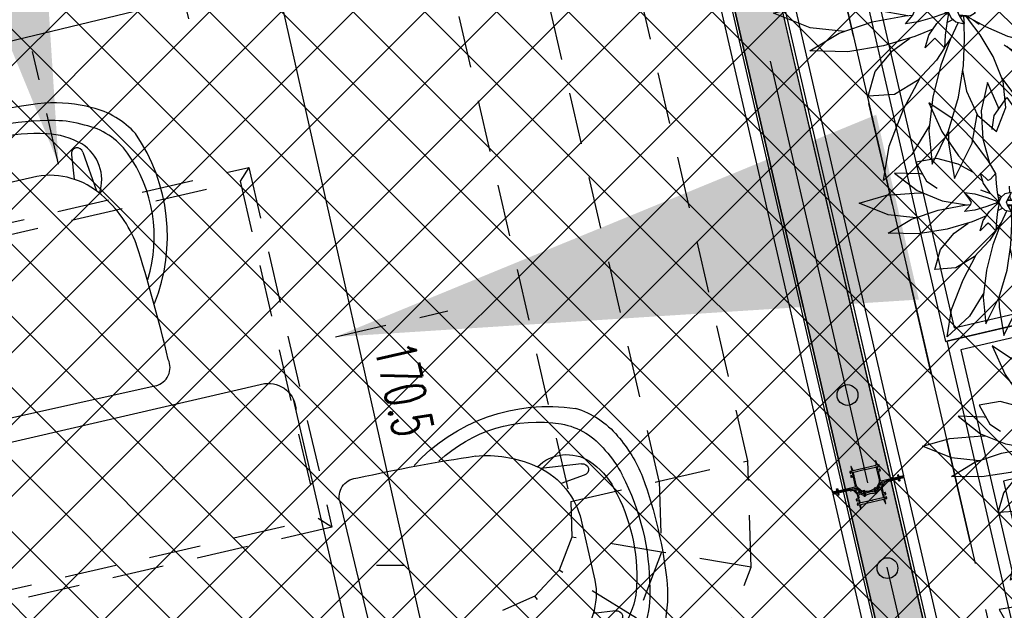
# Model space of a CAD drawing. Header units: centimetres. Extents: x -15121 to 17422, y -60492 to 0.
# Tile 210 of 256: x 2453 to 2623, y -30089 to -29987. Entities that reach past the tile are written whole.
import ezdxf
from ezdxf.enums import TextEntityAlignment as Align

# ---------------------------------------------------------------- set-up
doc = ezdxf.new("R2010")
doc.units = ezdxf.units.CM
doc.header["$LTSCALE"] = 60
for name, pattern in [('CENTER', [2, 1.25, -0.25, 0.25, -0.25]), ('DP', [0.5, 0.3, -0.2]), ('IZD', [0.3, 0.15, -0.15]), ('MP', [0.25, 0.15, -0.1])]:
    doc.linetypes.add(name, pattern=pattern)
for name, color, linetype in [('AIKA KLIMATYZACJA2', 5, 'Continuous'), ('AIKA lampy restauracja wymiarowanie', 7, 'Continuous'), ('AIKA meble2', 8, 'Continuous'), ('AIKA oprawy', 2, 'Continuous'), ('AIKA sufity podwieszane', 8, 'Continuous'), ('AIKA szyny w podłodze', 3, 'Continuous'), ('AIKA wymiarowanie ogólne rzut2', 7, 'Continuous'), ('AIKA zieleń', 8, 'Continuous'), ('AIKA ŚCIANA2', 8, 'Continuous'), ('AIKA ścianki mobilne', 7, 'Continuous'), ('L-AXIS', 10, 'CENTER'), ('podciagi i nadproza', 7, 'DP'), ('słupy', 1, 'Continuous')]:
    doc.layers.add(name, color=color, linetype=linetype)
doc.styles.add('FDBES', font='simplex.shx')
doc.styles.add('normalnysimplex', font='simplex.shx', dxfattribs={"width": 0.85})
doc.styles.add('wymiar', font='txt.shx', dxfattribs={"width": 0.6})
doc.dimstyles.new('Dwudziestka', dxfattribs={"dimtxt": 7, "dimasz": 0.7, "dimexe": 5, "dimexo": 0, "dimgap": 2.5, "dimtad": 1, "dimtoh": 1, "dimdec": 3, "dimrnd": 0.5, "dimdsep": 46, "dimtxsty": 'wymiar', "dimblk": 'znacznik', "dimcen": 0, "dimdle": 5, "dimse1": 1, "dimse2": 1, "dimclrd": 256, "dimclre": 256, "dimclrt": 256, "dimadec": 0, "dimazin": 0, "dimtfac": 0.4, "dimtdec": 3, "dimtix": 1, "dimtofl": 0, "dimtmove": 2, "dimatfit": 3, "dimldrblk": 'znacznik', "dimfxl": 1, "dimtolj": 1, "dimarcsym": 0})
doc.dimstyles.new('FDBES', dxfattribs={"dimscale": 50, "dimtxt": 4, "dimasz": 2.5, "dimexe": 0.8, "dimexo": 2, "dimgap": 1, "dimtad": 1, "dimdsep": 46, "dimtxsty": 'FDBES', "dimcen": 2.5, "dimclrd": 4, "dimclre": 5, "dimadec": 0, "dimazin": 0, "dimtfac": 1, "dimtmove": 0, "dimatfit": 3, "dimfxl": 1, "dimarcsym": 0})

# ---------------------------------------------------------------- blocks, each defined once
blk = doc.blocks.new('SL podciągi restauracja')
at = {"layer": 'podciagi i nadproza'}
blk.add_lwpolyline([(2000.73, -27243.02), (2138.4, -27839.34), (2099.42, -27848.34), (1961.75, -27252.02), (2000.73, -27243.02)], dxfattribs=at)
at = {"layer": 'słupy', "color": 4, "linetype": 'IZD'}
blk.add_lwpolyline([(2036.36, -27539.61), (2059.74, -27534.21), (2054.34, -27510.83), (2030.96, -27516.23)], close=True, dxfattribs=at)
blk = doc.blocks.new('SL krzesło')
at = {"layer": 'AIKA meble2'}
for p, q in [((-14.08, 42.17), (-14.85, 35.66)), ((-12.08, 42.17), (-11.63, 38.3)), ((12.08, 42.17), (11.59, 37.94)), ((14.08, 42.17), (14.91, 35.1))]:
    blk.add_line(p, q, dxfattribs=at)
at = {"layer": 'AIKA meble2', "transparency": 33554610}
for p, q in [((5.4, 39.89), (-5.27, 39.89)), ((17.36, -0.11), (-17.36, 0.11))]:
    blk.add_line(p, q, dxfattribs=at)
for centre, radius, start, end in [((-5.72, 27.41), 24.84, 98.7852, 118.035), ((-5.72, 27.41), 24.84, 98.7852, 118.035), ((5.72, 27.41), 24.84, 61.965, 81.2148), ((5.72, 27.41), 24.84, 61.965, 81.2148), ((-10.67, 35.99), 14.95, 116.7532, 150.8291), ((-6.35, 30.72), 18.39, 100.2359, 119.6737), ((6.35, 30.72), 18.39, 60.3263, 76.546), ((10.67, 35.99), 14.95, 29.1709, 63.2468), ((-10.09, 35.33), 12.57, 115.2509, 156.7145), ((10.09, 35.33), 12.57, 23.2855, 64.7491), ((5.69, 31.74), 31.59, 158.5672, 214.5654), ((-5.69, 31.74), 31.59, 325.4346, 21.4328), ((1.56, 30.77), 25.07, 157.6728, 210.1782), ((-5.61, 27.7), 12.2, 88.4292, 145.8426), ((4.52, 26.3), 13.62, 35.6632, 86.2909), ((-1.56, 30.77), 25.07, 329.8218, 22.3272), ((0.9, 22.09), 20.75, 143.1293, 172.1193), ((-1.03, 21.78), 20.77, 7.5547, 36.8658), ((270.3, 1.81), 290.87, 175.4374, 179.5418), ((-262.62, 1.99), 283.07, 0.3733, 4.5909), ((-17.33, 3.49), 3.3, 168.6056, 267.6814), ((17.25, 3.14), 3.26, 271.771, 12.2423)]:
    blk.add_arc(centre, radius, start, end, dxfattribs=at)
at = {"layer": 'AIKA meble2'}
for centre, radius, start, end in [((0, -26.21), 78.75, 83.0607, 96.9393), ((0.07, 7.5), 42.43, 75.6019, 103.198), ((0, 16.39), 31.52, 73.9747, 106.0253), ((-9.16, 38.44), 7.25, 134.4209, 209.5207), ((-13.08, 42.17), 1, 0, 180), ((13.08, 42.17), 1, 0, 180), ((9.16, 38.44), 7.25, 328.0104, 45.5791)]:
    blk.add_arc(centre, radius, start, end, dxfattribs=at)
at = {"layer": 'AIKA meble2', "ltscale": 0.2, "transparency": 33554610}
for centre, start, end in [((-5.41, 34.2), 104.7592, 133.1183), ((5.41, 34.2), 46.8817, 75.2408)]:
    blk.add_arc(centre, 12.91, start, end, dxfattribs=at)
blk = doc.blocks.new('SL stolik i krzesła')
at = {"layer": 'AIKA meble2'}
blk.add_lwpolyline([(5330.32, -44042.96), (5330.32, -44115.54, -0.326093), (5326.1, -44119.25), (5254.54, -44119.25, -0.326093), (5250.32, -44115.54), (5250.32, -44042.96, -0.326093), (5254.54, -44039.25), (5326.1, -44039.25, -0.4523), (5330.32, -44045.03)], format="xyb", dxfattribs=at)
blk.add_blockref('SL krzesło', (5290.32, -44035.25), dxfattribs=at)
at = {"layer": 'AIKA meble2', "xscale": -1, "rotation": 270}
blk.add_blockref('SL krzesło', (5334.32, -44079.25), dxfattribs=at)
blk = doc.blocks.new('z_45')
for p, q in [((1.116109, 12.784863), (2.886718, 15.481067)), ((2.886718, 15.481067), (3.112793, 12.559485)), ((-2.845997, 13.88936), (-3.570604, 10.668659)), ((-1.655763, 11.123252), (-2.845997, 13.88936)), ((3.844529, 11.023402), (6.185353, 13.788033)), ((6.185353, 13.788033), (5.718845, 10.564661)), ((0.441211, 10.654926), (1.116109, 12.784863)), ((3.112793, 12.559485), (2.685738, 9.256053)), ((-9.471196, 11.583638), (-8.014357, 8.363295)), ((-6.825197, 9.823632), (-9.471196, 11.583638)), ((-2.087796, 10.154057), (-0.650883, 12.201309)), ((-0.650883, 12.201309), (0.760937, 10.202289)), ((-3.570604, 10.668659), (-3.370214, 7.540822)), ((-1.588672, 10.865235), (-1.655763, 11.123252)), ((2.124023, 8.055043), (3.844529, 11.023402)), ((-4.564357, 7.499552), (-6.825197, 9.823632)), ((-2.313089, 8.569336), (-2.087796, 10.154057)), ((0.760937, 10.202289), (1.247263, 7.701373)), ((5.718845, 10.564661), (4.56084, 7.449961)), ((2.685738, 9.256053), (2.585155, 8.850694)), ((-8.014357, 8.363295), (-6.118167, 5.604553)), ((0.939745, 5.188775), (2.124023, 8.055043)), ((7.924801, 7.917333), (11.223727, 8.66015)), ((11.223727, 8.66015), (9.188086, 6.343603)), ((-2.732033, 4.996347), (-4.564357, 7.499552)), ((-3.370214, 7.540822), (-2.609962, 4.790235)), ((1.247263, 7.701373), (1.236522, 7.510304)), ((4.56084, 7.449961), (3.048825, 4.653072)), ((5.118847, 6.358695), (7.924801, 7.917333)), ((2.912497, 4.450679), (5.118847, 6.358695)), ((9.188086, 6.343603), (6.763673, 4.31025)), ((-6.118167, 5.604553), (-4.087406, 3.361177)), ((-8.571875, 5.299163), (-10.923731, 4.889011)), ((-10.923731, 4.889011), (-9.723246, 2.764893)), ((-6.165922, 4.682708), (-8.571875, 5.299163)), ((-4.421586, 3.730321), (-6.165922, 4.682708)), ((-1.916993, 3.620315), (-2.732033, 4.996347)), ((0.713086, 4.427791), (0.939745, 5.188775)), ((3.048825, 4.653072), (2.101171, 3.24595)), ((8.498532, 4.040098), (11.938083, 4.511809)), ((11.938083, 4.511809), (15.209764, 4.056096)), ((-13.329983, 3.664804), (-10.796976, 1.677108)), ((-10.395801, 3.557134), (-13.329983, 3.664804)), ((-10.143751, 3.508997), (-10.395801, 3.557134)), ((-3.663379, 3.641844), (-3.332913, 2.487993)), ((-3.033108, 3.074575), (-3.663379, 3.641844)), ((-1.897073, 3.641844), (-2.527249, 2.960253)), ((-1.838088, 2.487993), (-1.897073, 3.641844)), ((6.763673, 4.31025), (4.27959, 2.622747)), ((5.226266, 3.010106), (8.498532, 4.040098)), ((15.209764, 4.056096), (12.607419, 2.562547)), ((-9.723246, 2.764893), (-8.523244, 1.970458)), ((-4.087406, 3.361177), (-3.407812, 2.749658)), ((-2.780175, 2.809238), (-3.033108, 3.074575)), ((-2.527249, 2.960253), (-2.780175, 2.809238)), ((4.0667, 2.499819), (5.226266, 3.010106)), ((-3.332913, 2.487993), (-2.604687, 1.451993)), ((-1.709473, 1.451993), (-1.838088, 2.487993)), ((-0.402153, 2.182174), (-0.364649, 1.42529)), ((4.27959, 2.622747), (3.878319, 2.391028)), ((12.607419, 2.562547), (9.364843, 1.5064)), ((-17.348439, 0.262022), (-14.246488, 1.155138)), ((-14.246488, 1.155138), (-10.58799, 1.426625)), ((-10.796976, 1.677108), (-7.958597, 0.544524)), ((-10.58799, 1.426625), (-10.121489, 1.407576)), ((-4.898632, 0.705075), (-5.429691, 1.477385)), ((-5.429691, 1.477385), (-4.293358, 1.311088)), ((-4.293358, 1.311088), (-3.019536, 0.943708)), ((-3.632522, 1.770306), (-2.493846, 1.337838)), ((-3.019536, 0.943708), (-1.976955, 0.57261)), ((-2.604687, 1.451993), (-1.873535, 0.699282)), ((-1.583988, 0.699282), (-1.709473, 1.451993)), ((-1.679397, 1.271486), (-1.272851, 0.962949)), ((-1.626176, 0.952387), (-1.35352, 0.829601)), ((-1.294726, 0.943708), (-1.494336, 0.556159)), ((-0.877637, 1.311088), (-1.294726, 0.943708)), ((-0.130665, 1.477385), (-0.877637, 1.311088)), ((-0.538969, 0.705075), (-0.130665, 1.477385)), ((-0.343555, 1.074767), (-0.304008, 0.713921)), ((-0.342482, 1.076675), (-0.295609, 0.712991)), ((-0.039065, 0.684285), (0.143945, 1.07379)), ((0.143945, 1.07379), (-0.026757, 0.682902)), ((0.143945, 1.07379), (0.261426, 1.376176)), ((0.523341, 0.751948), (1.350194, 1.19648)), ((2.111423, 0.813913), (4.325879, 1.034188)), ((3.888863, 1.192188), (4.834962, 1.339221)), ((4.325879, 1.034188), (4.866993, 0.999713)), ((4.834962, 1.339221), (8.005172, 1.502991)), ((8.005172, 1.502991), (11.50527, 1.21479)), ((9.364843, 1.5064), (8.960253, 1.424313)), ((11.50527, 1.21479), (15.089351, 0.26207)), ((-14.047462, -1.054287), (-17.348439, 0.262022)), ((-8.423632, -0.520706), (-5.451953, 0.046134)), ((-7.958597, 0.544524), (-5.231249, 0.066352)), ((-5.451953, 0.046134), (-4.759377, 0.10953)), ((-5.429691, -0.687051), (-4.769921, 0.085259)), ((-4.635745, 0.395179), (-4.898632, 0.705075)), ((-4.769921, 0.085259), (-4.635745, 0.395179)), ((-1.976955, 0.217772), (-3.019536, -0.153327)), ((-2.604687, -0.661659), (-1.873535, 0.091076)), ((-1.976955, 0.57261), (-1.628906, 0.433159)), ((-1.628906, 0.357175), (-1.976955, 0.217772)), ((-1.881445, 0.339508), (-1.606447, 0.383544)), ((-1.873535, 0.699282), (-1.562113, 0.420308)), ((-1.873535, 0.091076), (-1.774222, 0.182414)), ((-1.774222, 0.182414), (-1.583988, 0.343227)), ((-1.728809, 0.212503), (-1.572365, 0.349855)), ((-1.727444, 0.221968), (-1.604688, 0.331926)), ((-1.583988, 0.091076), (-1.709473, -0.661659)), ((-1.683301, 0.60215), (-1.553714, 0.433731)), ((-1.683301, 0.18189), (-1.563573, 0.353074)), ((-1.676369, 0.47915), (-1.631546, 0.482464)), ((-1.676369, 0.452209), (-1.676369, 0.47915)), ((-1.676369, 0.47915), (-1.565433, 0.409579)), ((-1.676369, 0.267673), (-1.676369, 0.338197)), ((-1.583988, 0.699282), (-1.542676, 0.458455)), ((-1.543754, 0.454164), (-1.583988, 0.699282)), ((-1.545703, 0.324464), (-1.583988, 0.091076)), ((-1.494336, 0.556159), (-1.572365, 0.395179)), ((-1.572365, 0.395179), (-1.511622, 0.234222)), ((-1.567286, 0.192738), (-1.48496, 0.186634)), ((-1.553714, 0.277925), (-1.532912, 0.290728)), ((-1.546973, 0.488734), (-1.526272, 0.490236)), ((-1.511622, 0.234222), (-1.294726, -0.153327)), ((-0.698143, 0.395179), (-0.538969, 0.705075)), ((-0.57354, 0.085259), (-0.698143, 0.395179)), ((-0.61475, 0.557566), (0.414157, 0.633597)), ((-0.587601, 0.120354), (0.414157, 0.046349)), ((-0.130665, -0.687051), (-0.57354, 0.085259)), ((-0.552541, 0.679731), (-0.473535, 0.568008)), ((-0.552541, 0.048637), (-0.451565, 0.110316)), ((-0.343555, 0.101996), (-0.4583, -0.115633)), ((-0.351566, 0.05846), (-0.343555, 0.072765)), ((0.414157, 0.633597), (-0.343555, 0.718355)), ((-0.343555, 0.718355), (-0.343555, 0.577641)), ((-0.343555, -0.038433), (-0.343555, 0.101996)), ((0.414157, 0.046349), (-0.343555, -0.038433)), ((-0.020218, 0.682187), (0.042868, 0.793743)), ((0.263965, -0.291395), (0, 0)), ((0.005859, 0.000691), (0.263965, -0.291395)), ((0.112987, 0.01266), (0.343358, -0.138187)), ((0.343358, -0.138187), (0.122851, 0.013781)), ((0.343358, 0.641418), (0.523341, 0.751948)), ((0.523341, 0.751948), (0.350583, 0.640726)), ((0.882226, 0.339985), (0.414157, 0.633597)), ((0.414157, 0.046349), (0.882226, 0.339985)), ((0.618356, 0.505519), (2.111423, 0.813913)), ((8.87754, 0.106263), (8.870017, 0.108933)), ((10.431641, -1.544666), (8.87754, 0.106263)), ((15.089351, 0.26207), (11.904103, -0.724029)), ((-11.416704, -1.54047), (-8.423632, -0.520706)), ((-4.293358, -0.520706), (-5.429691, -0.687051)), ((-3.019536, -0.153327), (-4.293358, -0.520706)), ((-3.332913, -1.697659), (-2.604687, -0.661659)), ((-1.709473, -0.661659), (-1.838088, -1.697659)), ((-1.693851, -0.568056), (-1.146388, -0.28398)), ((-0.682133, -0.564265), (-1.35352, -2.042174)), ((-1.294726, -0.153327), (-0.877637, -0.520706)), ((-0.877637, -0.520706), (-0.130665, -0.687051)), ((-0.190139, -0.021291), (-0.149512, -0.409627)), ((-0.149512, -0.409627), (-0.140429, -0.670075)), ((-0.091702, -2.064657), (-0.140429, -0.685)), ((1.305467, -1.671815), (0.263965, -0.291395)), ((0.343358, -0.138187), (1.780665, -0.936222)), ((0.694239, -0.332999), (1.227832, -0.725722)), ((11.904103, -0.724029), (9.830469, -0.90611)), ((-14.07373, -3.13642), (-11.416704, -1.54047)), ((-10.945606, -1.379967), (-14.047462, -1.054287)), ((-2.953124, -1.157331), (-4.577738, -1.834464)), ((-3.663379, -2.851462), (-3.332913, -1.697659)), ((-1.838088, -1.697659), (-1.897073, -2.851462)), ((2.482617, -3.62699), (1.305467, -1.671815)), ((1.780665, -0.936222), (3.791404, -1.803994)), ((8.400196, -2.436328), (10.431641, -1.544666)), ((-4.577738, -1.834464), (-7.403421, -2.685213)), ((-6.6167, -3.11451), (-5.047756, -1.975965)), ((-3.033108, -2.206969), (-3.663379, -2.851462)), ((-2.780175, -1.994538), (-3.033108, -2.206969)), ((-2.527249, -2.210593), (-2.780175, -1.994538)), ((-1.897073, -2.851462), (-2.527249, -2.210593)), ((-1.35352, -2.042174), (-2.229786, -4.429722)), ((-1.897073, -2.844191), (-1.347756, -2.01571)), ((-1.347756, -2.01571), (-1.297754, -1.919913)), ((-0.207716, -4.4456), (-0.091702, -2.064657)), ((3.484273, -2.572203), (3.932518, -2.881288)), ((3.791404, -1.803994), (6.092381, -2.413368)), ((6.092381, -2.413368), (8.400196, -2.436328)), ((10.435152, -3.927588), (8.347654, -2.43578)), ((-10.627055, -3.20127), (-14.07373, -3.13642)), ((-7.403421, -2.685213), (-10.627055, -3.20127)), ((-8.167577, -4.977584), (-6.6167, -3.11451)), ((-1.899707, -2.848768), (-2.638769, -3.964114)), ((4.709864, -3.591299), (3.717869, -2.733254)), ((3.932518, -2.881288), (6.586033, -4.438806)), ((-2.638769, -3.964114), (-4.346585, -5.804968)), ((-2.229786, -4.429722), (-2.974415, -7.289314)), ((3.390723, -5.904579), (2.482617, -3.62699)), ((7.103026, -6.169581), (4.709864, -3.591299)), ((6.586033, -4.438806), (9.533495, -5.789065)), ((12.572265, -6.654835), (10.435152, -3.927588)), ((-8.790821, -7.222462), (-8.167577, -4.977584)), ((-0.641215, -7.295108), (-0.207716, -4.4456)), ((-0.278127, -4.908538), (0.070995, -6.779051)), ((-4.346585, -5.804968), (-6.415725, -7.052922)), ((-5.600298, -8.385539), (-4.10918, -5.549121)), ((3.260642, -5.578327), (5.139941, -8.084035)), ((3.625292, -8.252382), (3.390723, -5.904579)), ((9.053218, -9.147692), (7.103026, -6.169581)), ((9.533495, -5.789065), (12.572265, -6.654835)), ((-6.415725, -7.052922), (-8.790821, -7.222462)), ((0.070995, -6.779051), (1.064259, -8.927584)), ((-2.974415, -7.289314), (-3.329104, -10.357284)), ((-1.53594, -10.355759), (-0.641215, -7.295108)), ((-6.894338, -11.727738), (-5.600298, -8.385539)), ((0.57441, -11.471963), (1.038867, -8.872604)), ((2.781737, -10.418105), (3.625292, -8.252382)), ((5.139941, -8.084035), (7.544237, -10.623288)), ((1.064259, -8.927584), (2.781737, -10.418105)), ((10.071385, -12.377596), (9.053218, -9.147692)), ((-3.271973, -9.86352), (-4.865432, -12.475824)), ((-3.329104, -10.357284), (-3.035742, -13.370013)), ((-3.035742, -13.370013), (-1.53594, -10.355759)), ((-1.55713, -10.398388), (-1.542676, -11.455464)), ((7.544237, -10.623288), (10.071385, -12.377596)), ((-1.542676, -11.455464), (-1.008987, -14.652538)), ((-1.008987, -14.652538), (0.57441, -11.471963)), ((-7.407814, -14.838576), (-6.894338, -11.727738)), ((-4.865432, -12.475824), (-7.407814, -14.838576))]:
    blk.add_line(p, q)
blk = doc.blocks.new('SL ścianki przesuwne restauracja')
at = {"layer": 'AIKA ścianki mobilne'}
for p, q in [((7574.31, -26008.07), (7549.46, -25900.4)), ((7551.21, -25899.99), (7576.07, -26007.66)), ((7563.79, -26010.49), (7538.93, -25902.83)), ((7540.69, -25902.42), (7565.54, -26010.09)), ((7599.24, -26116.03), (7574.38, -26008.36)), ((7576.13, -26007.95), (7600.99, -26115.62)), ((7565.61, -26010.38), (7590.47, -26118.05)), ((7588.71, -26118.45), (7563.86, -26010.79))]:
    blk.add_line(p, q, dxfattribs=at)
at = {"layer": 'AIKA ścianki mobilne', "linetype": 'Continuous'}
for points in [[(7571.46, -26006.7), (7571.83, -26008.31, -0.162719), (7571.77, -26008.94), (7571.41, -26009.76, -0.023978), (7571.39, -26009.81, -0.684311), (7571.29, -26009.79), (7571.29, -26009.76, 0.414214), (7571.23, -26009.72), (7571.04, -26009.76, 0.198912), (7571.01, -26009.79), (7570.96, -26009.87, 0.668179), (7570.98, -26009.9), (7571.14, -26009.87, -0.414214), (7571.16, -26009.88), (7571.21, -26010.08, -0.414214), (7571.19, -26010.1), (7571.04, -26010.14, 0.414214), (7571.02, -26010.16), (7571.04, -26010.24, 0.414214), (7571.06, -26010.25), (7571.21, -26010.22, 0.235614), (7571.55, -26009.94), (7572.01, -26008.9, -0.235614), (7572.15, -26008.79), (7573.06, -26008.58, 0.198912), (7573.09, -26008.56), (7573.12, -26008.51, -0.198912), (7573.16, -26008.49), (7575.24, -26008, 0.414214), (7575.3, -26007.91), (7575.23, -26007.58, 0.414214), (7575.13, -26007.52), (7575.08, -26007.53, 0.414214), (7575.07, -26007.55), (7575.09, -26007.65, -0.414214), (7575.11, -26007.66), (7575.16, -26007.85, -0.414214), (7575.14, -26007.87), (7572.22, -26008.55, -0.414214), (7572.1, -26008.47), (7571.72, -26006.84, -0.414214), (7571.74, -26006.81), (7572.03, -26006.75, 0.414214), (7572.07, -26006.69), (7572.02, -26006.5, 0.198912), (7572, -26006.47), (7571.92, -26006.42, 0.668179), (7571.89, -26006.44), (7571.92, -26006.6, -0.414214), (7571.91, -26006.62), (7571.7, -26006.67, -0.414214), (7571.68, -26006.65), (7571.52, -26005.96, -0.414214), (7571.53, -26005.94), (7571.74, -26005.89, -0.414214), (7571.76, -26005.9), (7571.8, -26006.06, 0.668179), (7571.83, -26006.07), (7571.89, -26005.98, 0.198912), (7571.89, -26005.94), (7571.85, -26005.76, 0.414214), (7571.79, -26005.72), (7571.5, -26005.79, -0.414214), (7571.48, -26005.77), (7571.3, -26005.03, 0.414214), (7571.28, -26005.02), (7571.24, -26005.03, 0.36397), (7571.22, -26005.05), (7571.26, -26005.74, 0.043661), (7571.26, -26005.8), (7571.27, -26005.82, -0.414214), (7571.26, -26005.85), (7567.32, -26006.75, -0.414214), (7567.3, -26006.74), (7567.29, -26006.71, 0.043661), (7567.27, -26006.66), (7567, -26006.02, 0.36397), (7566.98, -26006.01), (7566.93, -26006.02, 0.414214), (7566.92, -26006.05), (7567.09, -26006.79, -0.414214), (7567.08, -26006.81), (7566.78, -26006.88, 0.414214), (7566.75, -26006.94), (7566.79, -26007.12, 0.198912), (7566.81, -26007.15), (7566.9, -26007.21, 0.668179), (7566.93, -26007.18), (7566.89, -26007.03, -0.414214), (7566.91, -26007), (7567.11, -26006.96, -0.414214), (7567.13, -26006.97), (7567.29, -26007.66, -0.414214), (7567.28, -26007.69), (7567.07, -26007.74, -0.414214), (7567.05, -26007.72), (7567.01, -26007.56, 0.668179), (7566.98, -26007.56), (7566.92, -26007.64, 0.198912), (7566.92, -26007.68), (7566.96, -26007.86, 0.414214), (7567.02, -26007.9), (7567.31, -26007.83, -0.414214), (7567.34, -26007.85), (7567.71, -26009.49, -0.414214), (7567.64, -26009.61), (7564.72, -26010.28, -0.414214), (7564.69, -26010.27), (7564.65, -26010.08, -0.414214), (7564.66, -26010.06), (7564.64, -26009.96, 0.414214), (7564.62, -26009.94), (7564.57, -26009.96, 0.414214), (7564.51, -26010.05), (7564.59, -26010.38, 0.414214), (7564.68, -26010.44), (7566.77, -26009.96, -0.198912), (7566.81, -26009.97), (7566.86, -26010, 0.198912), (7566.89, -26010), (7567.81, -26009.79, -0.235614), (7567.98, -26009.83), (7568.85, -26010.56, 0.235614), (7569.28, -26010.66), (7569.43, -26010.63, 0.414214), (7569.44, -26010.61), (7569.42, -26010.53, 0.414214), (7569.4, -26010.51), (7569.24, -26010.55, -0.414214), (7569.22, -26010.53), (7569.17, -26010.34, -0.414214), (7569.19, -26010.32), (7569.34, -26010.28, 0.668179), (7569.35, -26010.24), (7569.27, -26010.19, 0.198912), (7569.23, -26010.18), (7569.04, -26010.23, 0.414214), (7569.01, -26010.29), (7569.01, -26010.32, -0.684311), (7568.94, -26010.37, -0.023978), (7568.9, -26010.34), (7568.21, -26009.76, -0.162719), (7567.88, -26009.22), (7567.39, -26007.1, -0.414214), (7567.46, -26006.98), (7569.26, -26006.56), (7569.32, -26006.5, -0.267949), (7569.34, -26006.5), (7569.43, -26006.52), (7571.22, -26006.11, -0.414214), (7571.34, -26006.18), (7571.46, -26006.7)], [(7568.42, -26011.55), (7568.29, -26011.01, -0.265236), (7568.32, -26010.92), (7568.48, -26010.77, -0.397137), (7568.61, -26010.77, 0.21042), (7569.07, -26010.93, -0.371263), (7569.17, -26011.01), (7569.19, -26011.09, 0.414214), (7569.31, -26011.17), (7569.45, -26011.14, 0.198912), (7569.48, -26011.12), (7569.53, -26011.03, 0.668179), (7569.51, -26011), (7569.35, -26011.04, -0.414214), (7569.33, -26011.02), (7569.29, -26010.83, -0.414214), (7569.3, -26010.8), (7569.46, -26010.77, 0.414214), (7569.47, -26010.74), (7569.45, -26010.66, 0.414214), (7569.43, -26010.65), (7569.11, -26010.72, -0.226285), (7568.78, -26010.65), (7568.45, -26010.39, 0.155747), (7568.42, -26010.38), (7568.29, -26010.38, 0.668179), (7568.27, -26010.41), (7568.38, -26010.53, -0.414214), (7568.38, -26010.56), (7568.23, -26010.7, -0.414214), (7568.2, -26010.7), (7567.66, -26010.13, -0.580732), (7567.69, -26010.05), (7567.87, -26010, -0.265236), (7567.89, -26010.01), (7568.01, -26010.13, 0.414214), (7568.03, -26010.13), (7568.14, -26010.02, 0.447259), (7568.14, -26009.99), (7567.98, -26009.86, 0.235614), (7567.8, -26009.81), (7566.89, -26010.03, -0.198912), (7566.85, -26010.02), (7566.79, -26009.98, 0.198912), (7566.73, -26009.97), (7564.68, -26010.44, 0.414214), (7564.62, -26010.54), (7564.7, -26010.87, 0.414214), (7564.79, -26010.93), (7564.84, -26010.92, 0.414214), (7564.86, -26010.89), (7564.84, -26010.8, -0.414214), (7564.81, -26010.78), (7564.77, -26010.6, -0.414214), (7564.78, -26010.57), (7566.68, -26010.13, -0.198912), (7566.71, -26010.14), (7566.83, -26010.21, 0.198912), (7566.91, -26010.23), (7567.3, -26010.14, -0.265236), (7567.39, -26010.17), (7567.93, -26010.73, -0.13423), (7568.06, -26010.96), (7568.2, -26011.61, -0.414214), (7568.19, -26011.63), (7567.9, -26011.7, 0.414214), (7567.86, -26011.76), (7567.9, -26011.94, 0.198912), (7567.92, -26011.98), (7568.01, -26012.03, 0.668179), (7568.04, -26012.01), (7568, -26011.85, -0.414214), (7568.02, -26011.83), (7568.22, -26011.78, -0.414214), (7568.25, -26011.8), (7568.41, -26012.49, -0.414214), (7568.39, -26012.51), (7568.19, -26012.56, -0.414214), (7568.16, -26012.54), (7568.13, -26012.39, 0.668179), (7568.09, -26012.38), (7568.04, -26012.47, 0.198912), (7568.03, -26012.5), (7568.07, -26012.69, 0.414214), (7568.13, -26012.72), (7568.43, -26012.66, -0.414214), (7568.45, -26012.67), (7568.62, -26013.41, 0.414214), (7568.64, -26013.43), (7568.69, -26013.42, 0.36397), (7568.7, -26013.4), (7568.67, -26012.7, 0.043661), (7568.66, -26012.65), (7568.65, -26012.62, -0.414214), (7568.67, -26012.6), (7572.61, -26011.69, -0.414214), (7572.63, -26011.71), (7572.64, -26011.73, 0.043661), (7572.65, -26011.78), (7572.92, -26012.42, 0.36397), (7572.95, -26012.43), (7572.99, -26012.42, 0.414214), (7573.01, -26012.4), (7572.83, -26011.66, -0.414214), (7572.85, -26011.64), (7573.14, -26011.57, 0.414214), (7573.18, -26011.51), (7573.14, -26011.33, 0.198912), (7573.11, -26011.29), (7573.03, -26011.24, 0.668179), (7573, -26011.26), (7573.04, -26011.42, -0.414214), (7573.02, -26011.44), (7572.82, -26011.49, -0.414214), (7572.79, -26011.47), (7572.63, -26010.78, -0.414214), (7572.65, -26010.76), (7572.85, -26010.71, -0.414214), (7572.88, -26010.73), (7572.91, -26010.88, 0.668179), (7572.95, -26010.89), (7573, -26010.8, 0.198912), (7573.01, -26010.77), (7572.97, -26010.58, 0.414214), (7572.91, -26010.55), (7572.61, -26010.61, -0.414214), (7572.59, -26010.6), (7572.44, -26009.95, -0.13423), (7572.45, -26009.69), (7572.69, -26008.94, -0.265236), (7572.76, -26008.88), (7573.15, -26008.79, 0.198912), (7573.21, -26008.74), (7573.28, -26008.62, -0.198912), (7573.31, -26008.6), (7575.21, -26008.17, -0.414214), (7575.23, -26008.18), (7575.28, -26008.37, -0.414214), (7575.26, -26008.39), (7575.28, -26008.49, 0.414214), (7575.31, -26008.5), (7575.36, -26008.49, 0.414214), (7575.42, -26008.4), (7575.34, -26008.06, 0.414214), (7575.24, -26008), (7573.2, -26008.48, 0.198912), (7573.15, -26008.51), (7573.11, -26008.57, -0.198912), (7573.08, -26008.6), (7572.16, -26008.81, 0.235614), (7572.02, -26008.92), (7571.94, -26009.12, 0.447259), (7571.95, -26009.15), (7572.09, -26009.19, 0.414214), (7572.12, -26009.18), (7572.17, -26009.02, -0.265236), (7572.18, -26009.01), (7572.37, -26008.97, -0.580732), (7572.43, -26009.03), (7572.19, -26009.78, -0.414214), (7572.17, -26009.79), (7571.97, -26009.73, -0.414214), (7571.95, -26009.7), (7572, -26009.55, 0.668179), (7571.97, -26009.53), (7571.86, -26009.59, 0.155747), (7571.84, -26009.61), (7571.65, -26009.98, -0.226285), (7571.38, -26010.2), (7571.07, -26010.27, 0.414214), (7571.05, -26010.3), (7571.07, -26010.37, 0.414214), (7571.09, -26010.39), (7571.25, -26010.35, -0.414214), (7571.27, -26010.37), (7571.32, -26010.56, -0.414214), (7571.3, -26010.59), (7571.15, -26010.62, 0.668179), (7571.14, -26010.66), (7571.23, -26010.71, 0.198912), (7571.26, -26010.72), (7571.4, -26010.69, 0.414214), (7571.47, -26010.57), (7571.45, -26010.48, -0.371263), (7571.51, -26010.37, 0.21042), (7571.85, -26010.02, -0.397137), (7571.98, -26009.96), (7572.18, -26010.03, -0.265236), (7572.25, -26010.1), (7572.54, -26011.35, -0.414214), (7572.46, -26011.47), (7570.67, -26011.88), (7570.6, -26011.94, -0.267949), (7570.58, -26011.95), (7570.5, -26011.92), (7568.7, -26012.34, -0.414214), (7568.58, -26012.26), (7568.46, -26011.74)]]:
    blk.add_lwpolyline(points, format="xyb", dxfattribs=at)
at = {"layer": 'AIKA ścianki mobilne'}
for points in [[(7576.07, -26007.66), (7575.29, -26007.84), (7575.2, -26007.45), (7575, -26007.5), (7575.09, -26007.89)], [(7576.13, -26007.95), (7575.36, -26008.13), (7575.45, -26008.52), (7575.25, -26008.57), (7575.16, -26008.18)], [(7563.79, -26010.49), (7564.57, -26010.31), (7564.48, -26009.92), (7564.67, -26009.88), (7564.76, -26010.27)], [(7563.86, -26010.79), (7564.64, -26010.61), (7564.73, -26011), (7564.92, -26010.95), (7564.83, -26010.56)]]:
    blk.add_lwpolyline(points, dxfattribs=at)
for points in [[(7575.29, -26007.84), (7575.32, -26007.99), (7576.1, -26007.81), (7576.07, -26007.66)], [(7575.32, -26007.99), (7575.36, -26008.13), (7576.13, -26007.95), (7576.1, -26007.81)], [(7563.79, -26010.49), (7563.82, -26010.64), (7564.6, -26010.46), (7564.57, -26010.31)], [(7563.82, -26010.64), (7563.86, -26010.79), (7564.64, -26010.61), (7564.6, -26010.46)]]:
    blk.add_lwpolyline(points, close=True, dxfattribs=at)
for points in [[(7569.48, -26010.27, 0.167317), (7570.85, -26009.96), (7571.14, -26009.89), (7571.19, -26010.09), (7570.99, -26010.13), (7571.02, -26010.26), (7569.46, -26010.62), (7569.43, -26010.49), (7569.23, -26010.53), (7569.19, -26010.34)], [(7569.64, -26010.96, -0.167317), (7571, -26010.64), (7571.3, -26010.57), (7571.25, -26010.38), (7571.05, -26010.42), (7571.02, -26010.29), (7569.47, -26010.65), (7569.5, -26010.79), (7569.3, -26010.83), (7569.35, -26011.03)]]:
    blk.add_lwpolyline(points, format="xyb", close=True, dxfattribs=at)
for centre in [(7566.36, -25993.63), (7573.29, -26023.64)]:
    blk.add_circle(centre, 1.8, dxfattribs=at)
at = {"layer": 'L-AXIS'}
blk.add_lwpolyline([(7650.85, -26359.61), (7436.47, -25431.03)], dxfattribs=at)
at = {"layer": 'AIKA ścianki mobilne', "style": 'normalnysimplex', "width": 0.85, "flags": 12}
for p in [(7526.71, -25549.96), (6841.55, -25708.14), (6722.86, -25735.55), (7655.65, -26108.47), (6970.49, -26266.66), (6851.79, -26294.06)]:
    blk.add_attdef('200', text='', height=0.3, rotation=13, dxfattribs=at).set_placement(p, align=Align.TOP_LEFT)
at = {"layer": 'AIKA ścianki mobilne', "style": 'normalnysimplex', "width": 0.85}
for p in [(7511.03, -25612.22), (6883.82, -25757.03), (6707.18, -25797.81), (7639.97, -26170.73), (7012.75, -26315.54), (6836.11, -26356.32)]:
    blk.add_attdef('80', text='', height=0.3, rotation=13, dxfattribs=at).set_placement(p, align=Align.CENTER)
blk = doc.blocks.new('znacznik')
at = {"color": 0}
for points in [[(0, -5), (0, 5)], [(-4, 0), (4, 0)]]:
    blk.add_lwpolyline(points, dxfattribs=at)
at = {"color": 1}
blk.add_lwpolyline([(-2.12, -2.12), (2.12, 2.12)], dxfattribs=at)
blk = doc.blocks.new('*D5416')
at = {"layer": 'AIKA wymiarowanie ogólne rzut2', "lineweight": -2, "transparency": 16777216}
blk.add_line((2742.6, -30384.16), (2606.14, -29793.1), dxfattribs=at)
at = {"layer": 'Defpoints', "color": 0, "transparency": 16777216}
for p in [(2605.98, -29792.42), (2595.22, -29794.91), (2731.99, -30387.32)]:
    blk.add_point(p, dxfattribs=at)
at = {"layer": 'AIKA wymiarowanie ogólne rzut2', "linetype": 'ByBlock', "lineweight": -2, "transparency": 16777216, "xscale": 0.7, "yscale": 0.7, "zscale": 0.7}
for p, rotation in [((2605.98, -29792.42), 102.9999999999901), ((2742.75, -30384.84), 282.9999999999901)]:
    blk.add_blockref('znacznik', p, dxfattribs=dict(at, rotation=rotation))
at = {"layer": 'AIKA wymiarowanie ogólne rzut2', "transparency": 16777216, "insert": (2680.21, -30087.28), "char_height": 7, "attachment_point": 5, "rotation": 283, "style": 'wymiar'}
blk.add_mtext('\\A1;608', dxfattribs=at)
blk = doc.blocks.new('SL lampa rzut')
at = {"color": 2}
blk.add_line((-2.76, 69.87), (3.24, 69.87), dxfattribs=at)
blk = doc.blocks.new('*D7167')
at = {"layer": 'AIKA lampy restauracja wymiarowanie', "lineweight": -2, "transparency": 16777216}
blk.add_line((2208.2, -30048.57), (2480.33, -29983.27), dxfattribs=at)
at = {"layer": 'Defpoints', "color": 0, "transparency": 16777216}
for p in [(2476.78, -29965.47), (2481.01, -29983.1), (2213.5, -30073.66, 13.46)]:
    blk.add_point(p, dxfattribs=at)
at = {"layer": 'AIKA lampy restauracja wymiarowanie', "lineweight": -2, "transparency": 16777216, "xscale": 0.7, "yscale": 0.7, "zscale": 0.7}
for p, rotation in [((2481.01, -29983.1), 13.49391458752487), ((2207.52, -30048.73), 193.4939145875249)]:
    blk.add_blockref('znacznik', p, dxfattribs=dict(at, rotation=rotation))
at = {"layer": 'AIKA lampy restauracja wymiarowanie', "transparency": 16777216, "insert": (2342.86, -30010.08), "char_height": 7, "attachment_point": 5, "rotation": 13.4939, "style": 'wymiar'}
blk.add_mtext('\\A1;281.5', dxfattribs=at)
blk = doc.blocks.new('*D7171')
at = {"layer": 'AIKA lampy restauracja wymiarowanie', "lineweight": -2, "transparency": 16777216}
blk.add_line((2531.91, -30134.59), (2494.73, -29969.43), dxfattribs=at)
at = {"layer": 'Defpoints', "color": 0, "transparency": 16777216}
for p in [(2494.58, -29968.75), (2480.75, -29971.86), (2518.23, -30138.38)]:
    blk.add_point(p, dxfattribs=at)
at = {"layer": 'AIKA lampy restauracja wymiarowanie', "lineweight": -2, "transparency": 16777216, "xscale": 0.7, "yscale": 0.7, "zscale": 0.7}
for p, rotation in [((2494.58, -29968.75), 102.684433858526), ((2532.06, -30135.27), 282.684433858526)]:
    blk.add_blockref('znacznik', p, dxfattribs=dict(at, rotation=rotation))
at = {"layer": 'AIKA lampy restauracja wymiarowanie', "transparency": 16777216, "insert": (2519.17, -30050.69), "char_height": 7, "attachment_point": 5, "rotation": 282.6844, "style": 'wymiar'}
blk.add_mtext('\\A1;170.5', dxfattribs=at)
blk = doc.blocks.new('SL klima')
at = {"layer": 'AIKA KLIMATYZACJA2', "color": 140, "linetype": 'MP', "lineweight": -2}
for p, q in [((6764.77, -26195.14, 331.6), (6721.73, -26008.74, 331.6)), ((6749.42, -26198.68, 331.6), (6706.39, -26012.28, 331.6)), ((6691.04, -26015.83, 331.6), (6734.07, -26202.22, 331.6)), ((6749.42, -26198.68, 331.6), (6764.77, -26195.14, 331.6)), ((6749.42, -26198.68, 331.6), (6764.77, -26195.14, 331.6)), ((6765.33, -26213.57, 331.6), (6764.77, -26195.14, 331.6)), ((6734.07, -26202.22, 331.6), (6749.42, -26198.68, 331.6)), ((6734.07, -26202.22, 331.6), (6749.42, -26198.68, 331.6)), ((6749.42, -26198.68, 331.6), (6749.8, -26210.97, 331.6)), ((6734.07, -26202.22, 331.6), (6734.26, -26208.37, 331.6)), ((6734.26, -26208.37, 331.6), (6732.08, -26214.11, 331.6)), ((6749.8, -26210.97, 331.6), (6734.26, -26208.37, 331.6)), ((6749.8, -26210.97, 331.6), (6745.44, -26222.46, 331.6)), ((6765.33, -26213.57, 331.6), (6749.8, -26210.97, 331.6)), ((6758.8, -26230.81, 331.6), (6765.33, -26213.57, 331.6)), ((6732.08, -26214.11, 331.6), (6727.87, -26218.59, 331.6)), ((6745.44, -26222.46, 331.6), (6732.08, -26214.11, 331.6)), ((6727.87, -26218.59, 331.6), (6722.27, -26221.11, 331.6)), ((6737.02, -26231.41, 331.6), (6727.87, -26218.59, 331.6))]:
    blk.add_line(p, q, dxfattribs=at)
at = {"layer": 'AIKA KLIMATYZACJA2', "color": 140, "linetype": 'MP', "lineweight": -2, "extrusion": (0, 0, -1)}
for p, q in [((6615.93, -26158.7, 299.4), (6678.29, -26144.3, 299.4)), ((6678.29, -26144.3, 299.4), (6676.79, -26146.7, 299.4)), ((6678.29, -26144.3, 299.4), (6692.69, -26206.66, 299.4)), ((6618.33, -26160.2, 299.4), (6676.79, -26146.7, 299.4)), ((6676.79, -26146.7, 299.4), (6690.29, -26205.16, 299.4)), ((6631.83, -26218.66, 299.4), (6690.29, -26205.16, 299.4)), ((6692.69, -26206.66, 299.4), (6690.29, -26205.16, 299.4)), ((6692.69, -26206.66, 299.4), (6630.33, -26221.06, 299.4))]:
    blk.add_line(p, q, dxfattribs=at)
at = {"layer": 'AIKA KLIMATYZACJA2', "color": 140, "linetype": 'MP', "lineweight": -2}
for points in [[(6645.31, -26143.71, 296.9), (6640.81, -26124.22, 296.9)], [(6693.28, -26173.68, 296.9), (6712.77, -26169.18, 296.9)]]:
    blk.add_leader(points, dimstyle='FDBES', override={"dimscale": 40, "dimclrd": 7}, dxfattribs=at)

msp = doc.modelspace()

# ---------------------------------------------------------------- hatches: boundary and pattern name
at = {"layer": 'AIKA sufity podwieszane', "transparency": 33554610}
h = msp.add_hatch(dxfattribs=at)
h.set_pattern_fill('ANSI37', color=256, scale=2.771036)
h.set_pattern_definition([(45, (5073.432, 672.602), (-6.221154, 6.221154), []), (135, (5073.432, 672.602), (-6.221154, -6.221154), [])])
h.paths.add_polyline_path([(3263.0511, -29233.6017), (3143.0511, -29233.6017), (3143.0511, -29195.6017), (3027.0511, -29195.6017), (3027.0511, -29233.6017), (2963.0511, -29233.6017), (2963.0511, -29193.9885), (2797.0511, -29193.9885), (2797.0511, -29233.6017), (2733.0511, -29233.6017), (2733.0511, -29195.6017), (2617.0511, -29195.6017), (2617.0511, -29233.6017), (2497.0511, -29233.6017), (2497.0511, -29254.2071), (2449.7172, -29253.5776), (2492.7248, -29439.8638), (2512.2122, -29435.3648), (2522.11, -29478.2371), (1907.5742, -29619.9086), (2121.0978, -30544.7807), (2160.7103, -30535.6354), (2167.0089, -30562.9178), (2328.7543, -30525.5759), (2322.4557, -30498.2935), (2692.7163, -30412.8121), (2689.1171, -30397.2222), (2731.9894, -30387.3244), (2736.209, -30405.6017), (3029.0511, -30405.6017), (3029.0511, -30433.6017), (3195.0511, -30433.6017), (3195.0511, -30405.6017), (3255.0511, -30405.6017), (3255.0511, -30389.6017), (3263.0511, -30389.6017)])
at = {"layer": 'AIKA szyny w podłodze'}
h = msp.add_hatch(color=256, dxfattribs=at)
h.dxf.hatch_style = 1
h.paths.add_polyline_path([(2462.6673, -29491.9605), (2569.2039, -29953.4213), (2569.204, -29953.4213), (2676.1523, -30416.6362), (2683.9346, -30414.8395), (2470.456, -29490.1624)])
h.paths.add_polyline_path([(2011.9136, -30082.09), (2010.1096, -30074.276), (2010.1063, -30074.2767), (1905.3658, -29620.6237), (1897.5835, -29622.4204), (2111.062, -30547.0976), (2118.857, -30545.298), (2011.9104, -30082.0907)])

# ---------------------------------------------------------------- linework, layer by layer
msp.add_line((2554.2956, -29804.3553), (2618.1427, -30080.9077))
at = {"layer": 'AIKA meble2'}
msp.add_line((2612.9923, -30042.436), (2646.1041, -30034.7156), dxfattribs=at)
for points in [[(2612.9923, -30042.436), (2646.1041, -30034.7156), (2619.1099, -29917.7909), (2585.9981, -29925.5113)], [(2614.4901, -30040.0331), (2643.7065, -30033.221), (2617.6121, -29920.1938), (2588.3957, -29927.0059)], [(2640.2408, -30159.3014), (2673.3526, -30151.5809), (2646.3585, -30034.6563), (2613.2466, -30042.3767)], [(2641.7386, -30156.8985), (2670.955, -30150.0863), (2644.8606, -30037.0591), (2615.6443, -30043.8713)]]:
    msp.add_lwpolyline(points, close=True, dxfattribs=at)
at = {"layer": 'AIKA szyny w podłodze'}
for p, q in [((2470.411, -29489.9674), (2683.9922, -30415.0314)), ((2470.456, -29490.1624), (2683.9346, -30414.8395)), ((2462.6161, -29491.7671), (2676.1973, -30416.8312)), ((2676.1523, -30416.6362), (2569.204, -29953.4213))]:
    msp.add_line(p, q, dxfattribs=at)

# ---------------------------------------------------------------- block references
at = {"layer": 'AIKA KLIMATYZACJA2'}
msp.add_blockref('SL klima', (-4186.027, -3867.9585), dxfattribs=at)
at = {"layer": 'AIKA meble2', "rotation": 12.99999999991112}
msp.add_blockref('SL stolik i krzesła', (-12601.2732, 11662.6789), dxfattribs=at)
at = {"layer": 'AIKA oprawy', "xscale": 0.8, "yscale": 0.8, "zscale": 0.8}
msp.add_blockref('SL lampa rzut', (2516.5637, -30137.124), dxfattribs=at)
at = {"layer": 'AIKA zieleń'}
for p, xscale, yscale, zscale in [((2616.4872, -29986.0453), 1.92, 1.92, 1.92), ((2624.6515, -30018.8557), 1.536, 1.536, 1.536), ((2635.6385, -30060.9914), 1.536, 1.536, 1.536), ((2643.2988, -30098.2842), 1.92, 1.92, 1.92)]:
    msp.add_blockref('z_45', p, dxfattribs=dict(at, xscale=xscale, yscale=yscale, zscale=zscale))
at = {"layer": 'AIKA ŚCIANA2'}
msp.add_blockref('SL podciągi restauracja', (592.0924, -2550.3843), dxfattribs=at)
at = {"layer": 'AIKA ścianki mobilne'}
msp.add_blockref('SL ścianki przesuwne restauracja', (-4970.35, -4058.0769), dxfattribs=at)

# ---------------------------------------------------------------- dimensions: what is measured, and where the dimension line sits
at = {"layer": 'AIKA lampy restauracja wymiarowanie', "color": 2}
for base, p1, p2, angle, picture, middle in [((2481.0087, -29983.1045), (2213.4994, -30073.6552, 13.4583), (2476.7777, -29965.473), 193.493915, '*D7167', (2342.8637, -30010.0843)), ((2494.5791, -29968.7502), (2518.2315, -30138.3838), (2480.7537, -29971.862), 282.684434, '*D7171', (2519.1725, -30050.6934))]:
    dim = msp.add_linear_dim(base=base, p1=p1, p2=p2, angle=angle, dimstyle='Dwudziestka', dxfattribs=at)
    dim.commit()
    dim.dimension.update_dxf_attribs({"geometry": picture, "text_midpoint": middle})
at = {"layer": 'AIKA wymiarowanie ogólne rzut2'}
dim = msp.add_linear_dim(base=(2605.9831, -29792.4223), p1=(2731.9894, -30387.3244), p2=(2595.2191, -29794.9074), angle=283, dimstyle='Dwudziestka', dxfattribs=at)
dim.commit()
dim.dimension.update_dxf_attribs({"geometry": '*D5416', "text_midpoint": (2680.2145, -30087.2811)})

doc.saveas('drawing.dxf')
